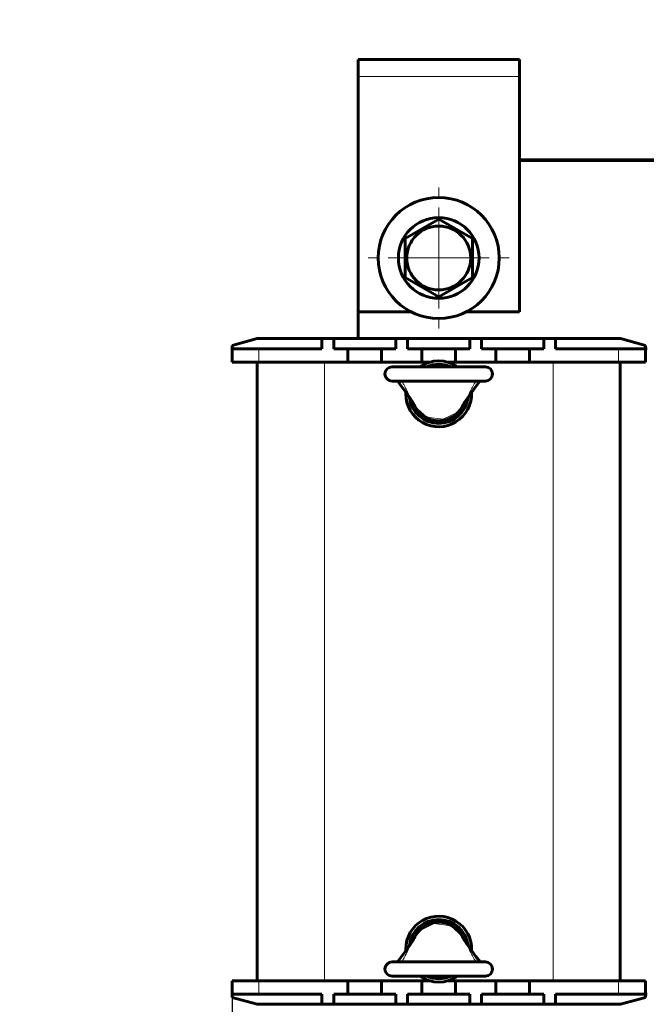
# Model space of a CAD drawing. Header units: millimetres. Extents: x 0 to 420, y 0 to 594.
# Tile 2 of 6: x 0 to 93, y 168 to 314. Entities that reach past the tile are written whole.
import ezdxf

# ---------------------------------------------------------------- set-up
doc = ezdxf.new("R2010")
doc.units = ezdxf.units.MM
for name, pattern in [('K5LT_AXLED', [12, 7.5, -1.5, 1.5, -1.5]), ('K5LT_BASIC', [0]), ('K5LT_THIN', [0])]:
    doc.linetypes.add(name, pattern=pattern)
doc.layers.add('Системный слой', color=7, linetype='Continuous')
doc.styles.add('KDIMTEXTSTYLE', font='GOST_AU.SHX', dxfattribs={"width": 0.96, "oblique": 15, "height": 5})
doc.dimstyles.new('KDIMSTYLE (1.00)', dxfattribs={"dimtxt": 5, "dimasz": 1, "dimexe": 2, "dimexo": 0, "dimgap": 1, "dimtad": 1, "dimtxsty": 'KDIMTEXTSTYLE', "dimsah": 1, "dimcen": 0, "dimdle": 1, "dimadec": 0, "dimazin": 0, "dimtfac": 0.667, "dimtmove": 0, "dimatfit": 3, "dimfxl": 1, "dimtvp": 1, "dimtolj": 1, "dimtzin": 0, "dimarcsym": 0})

# ---------------------------------------------------------------- blocks, each defined once
blk = doc.blocks.new('U4')
at = {"layer": 'Системный слой', "color": 150, "linetype": 'K5LT_BASIC', "lineweight": 60, "true_color": 0x0080ff}
for p, q in [((48.83, 171.17), (53.83, 171.17)), ((59.83, 171.17), (60.95, 171.17)), ((63.72, 171.17), (64.83, 171.17)), ((70.83, 171.17), (75.83, 171.17))]:
    blk.add_line(p, q, dxfattribs=at)
blk = doc.blocks.new('U5')
at = {"layer": 'Системный слой', "color": 150, "linetype": 'K5LT_BASIC', "lineweight": 60, "true_color": 0x0080ff}
for p, q in [((48.83, 263.17), (53.83, 263.17)), ((59.83, 263.17), (60.95, 263.17)), ((63.72, 263.17), (64.83, 263.17)), ((70.83, 263.17), (75.83, 263.17))]:
    blk.add_line(p, q, dxfattribs=at)
blk = doc.blocks.new('U8')
at = {"layer": 'Системный слой', "color": 150, "linetype": 'K5LT_BASIC', "lineweight": 60, "true_color": 0x0080ff}
for p, q in [((50.33, 270.67), (58.21, 270.67)), ((66.46, 270.67), (74.33, 270.67))]:
    blk.add_line(p, q, dxfattribs=at)
blk = doc.blocks.new('U9')
at = {"layer": 'Системный слой', "color": 150, "linetype": 'K5LT_BASIC', "lineweight": 60, "true_color": 0x0080ff}
for p, q in [((56.18, 260.37), (56.8, 259.55)), ((56.8, 259.55), (57.42, 258.7)), ((57.42, 258.7), (58.06, 257.8))]:
    blk.add_line(p, q, dxfattribs=at)
blk = doc.blocks.new('U10')
at = {"layer": 'Системный слой', "color": 150, "linetype": 'K5LT_BASIC', "lineweight": 60, "true_color": 0x0080ff}
for p, q in [((67.86, 259.55), (67.24, 258.7)), ((68.49, 260.37), (67.86, 259.55)), ((67.24, 258.7), (66.61, 257.8))]:
    blk.add_line(p, q, dxfattribs=at)
blk = doc.blocks.new('U11')
at = {"layer": 'Системный слой', "color": 150, "linetype": 'K5LT_BASIC', "lineweight": 60, "true_color": 0x0080ff}
for p, q in [((67.24, 175.64), (66.61, 176.53)), ((67.86, 174.78), (67.24, 175.64)), ((68.49, 173.97), (67.86, 174.78))]:
    blk.add_line(p, q, dxfattribs=at)
blk = doc.blocks.new('U12')
at = {"layer": 'Системный слой', "color": 150, "linetype": 'K5LT_BASIC', "lineweight": 60, "true_color": 0x0080ff}
for p, q in [((57.42, 175.63), (58.06, 176.53)), ((56.18, 173.97), (56.8, 174.78)), ((56.8, 174.78), (57.42, 175.63))]:
    blk.add_line(p, q, dxfattribs=at)
blk = doc.blocks.new('U17')
at = {"layer": 'Системный слой', "color": 150, "linetype": 'K5LT_BASIC', "lineweight": 60, "true_color": 0x0080ff}
for p, q in [((93.08, 265.17), (93.33, 265.17)), ((154.83, 265.17), (155.08, 265.17))]:
    blk.add_line(p, q, dxfattribs=at)
blk = doc.blocks.new('U28')
at = {"layer": 'Системный слой', "color": 150, "linetype": 'K5LT_BASIC', "lineweight": 60, "true_color": 0x0080ff}
for p, q in [((93.33, 169.17), (93.08, 169.17)), ((155.08, 169.17), (154.83, 169.17))]:
    blk.add_line(p, q, dxfattribs=at)
blk = doc.blocks.new('U29')
at = {"layer": 'Системный слой', "color": 150, "linetype": 'K5LT_BASIC', "lineweight": 60, "true_color": 0x0080ff}
for start, end in [(54.7187, 125.2813), (180, 2.4479), (177.5521, 180)]:
    blk.add_arc((62.33, 258.47), 4.9, start, end, dxfattribs=at)
blk = doc.blocks.new('U30')
at = {"layer": 'Системный слой', "color": 150, "linetype": 'K5LT_BASIC', "lineweight": 60, "true_color": 0x0080ff}
for start, end in [(357.5521, 180), (180, 182.4479), (234.7187, 305.2813)]:
    blk.add_arc((62.33, 175.87), 4.9, start, end, dxfattribs=at)
blk = doc.blocks.new('U31')
at = {"layer": 'Системный слой', "color": 150, "linetype": 'K5LT_BASIC', "lineweight": 60, "true_color": 0x0080ff}
for start, end in [(7.0448, 172.9551), (245.38, 294.62)]:
    blk.add_arc((62.33, 175.87), 4.4, start, end, dxfattribs=at)
blk = doc.blocks.new('U32')
at = {"layer": 'Системный слой', "color": 150, "linetype": 'K5LT_BASIC', "lineweight": 60, "true_color": 0x0080ff}
for start, end in [(65.38, 114.62), (187.0448, 352.9551)]:
    blk.add_arc((62.33, 258.47), 4.4, start, end, dxfattribs=at)
blk = doc.blocks.new('U35')
at = {"layer": 'Системный слой', "color": 7, "linetype": 'K5LT_THIN', "lineweight": 18}
for p, q in [((60.55, 255.01), (58.82, 256.55)), ((65.84, 256.55), (65.27, 255.8)), ((63.01, 254.67), (60.55, 255.01)), ((65.27, 255.8), (63.01, 254.67))]:
    blk.add_line(p, q, dxfattribs=at)
for centre, start, end in [((61.45, 258.01), 207.521, 209.0666), ((63.22, 258.01), 330.9338, 332.4786)]:
    blk.add_arc(centre, 3, start, end, dxfattribs=at)
blk = doc.blocks.new('U36')
at = {"layer": 'Системный слой', "color": 7, "linetype": 'K5LT_THIN', "lineweight": 18}
for p, q in [((59.39, 178.53), (61.65, 179.67)), ((61.65, 179.67), (64.12, 179.33)), ((64.12, 179.33), (65.84, 177.79)), ((58.82, 177.79), (59.39, 178.53))]:
    blk.add_line(p, q, dxfattribs=at)
for centre, start, end in [((61.45, 176.33), 150.9338, 152.4786), ((63.22, 176.33), 27.521, 29.0666)]:
    blk.add_arc(centre, 3, start, end, dxfattribs=at)
blk = doc.blocks.new('KDIMARROW_01')
at = {"layer": 'Системный слой'}
blk.add_hatch(color=0, dxfattribs=at).paths.add_polyline_path([(-7, -0.92), (0, 0), (-7, 0.92), (-6.3, 0)])
at = {"layer": 'Системный слой', "color": 0, "linetype": 'K5LT_THIN', "lineweight": 18}
for p, q in [((-6.3, 0), (-7, 0.92)), ((-7, 0.92), (0, 0)), ((0, 0), (-7, -0.92)), ((-7, -0.92), (-6.3, 0)), ((0, 0), (-1, 0))]:
    blk.add_line(p, q, dxfattribs=at)
blk = doc.blocks.new('U41')
at = {"layer": 'Системный слой', "color": 30, "linetype": 'K5LT_AXLED', "lineweight": 18, "true_color": 0xff8000}
for q in [(62.33, 289.67), (51.33, 278.67), (73.33, 278.67), (62.33, 267.67)]:
    blk.add_line((62.33, 278.67), q, dxfattribs=at)

msp = doc.modelspace()

# ---------------------------------------------------------------- linework, layer by layer
at = {"layer": 'Системный слой', "color": 150, "linetype": 'K5LT_BASIC', "lineweight": 60, "true_color": 0x0080ff}
for p, q in [((50.334, 308.166), (50.334, 305.666)), ((50.334, 308.166), (74.334, 308.166)), ((74.334, 305.666), (74.334, 308.166)), ((50.334, 305.666), (50.334, 270.666)), ((74.334, 270.666), (74.334, 305.666)), ((74.334, 293.266), (173.834, 293.266)), ((173.834, 293.166), (74.334, 293.166)), ((57.334, 281.553), (62.334, 284.44)), ((62.334, 284.44), (67.334, 281.553)), ((57.334, 275.779), (57.334, 281.553)), ((67.334, 281.553), (67.334, 275.779)), ((62.334, 272.893), (57.334, 275.779)), ((67.334, 275.779), (62.334, 272.893)), ((50.334, 270.666), (50.334, 266.666)), ((35.316, 266.666), (31.584, 265.666)), ((35.316, 266.666), (44.959, 266.666)), ((44.959, 266.666), (46.709, 266.666)), ((44.959, 265.166), (44.959, 266.666)), ((46.709, 265.166), (46.709, 266.666)), ((46.709, 266.666), (55.959, 266.666)), ((55.959, 265.166), (55.959, 266.666)), ((55.959, 266.666), (57.709, 266.666)), ((57.709, 266.666), (66.959, 266.666)), ((57.709, 265.166), (57.709, 266.666)), ((66.959, 265.166), (66.959, 266.666)), ((66.959, 266.666), (68.709, 266.666)), ((68.709, 266.666), (77.959, 266.666)), ((68.709, 265.166), (68.709, 266.666)), ((77.959, 266.666), (79.709, 266.666)), ((77.959, 265.166), (77.959, 266.666)), ((79.709, 266.666), (89.352, 266.666)), ((79.709, 265.166), (79.709, 266.666)), ((93.084, 265.666), (89.352, 266.666)), ((31.584, 265.166), (31.584, 265.666)), ((31.584, 265.166), (35.584, 265.166)), ((31.584, 263.166), (31.584, 265.166)), ((35.584, 265.166), (44.959, 265.166)), ((46.709, 265.166), (48.834, 265.166)), ((48.834, 265.166), (48.834, 263.166)), ((51.334, 265.166), (48.834, 265.166)), ((53.834, 265.166), (51.334, 265.166)), ((53.834, 263.166), (53.834, 265.166)), ((53.834, 265.166), (55.959, 265.166)), ((57.709, 265.166), (59.834, 265.166)), ((62.334, 265.166), (59.834, 265.166)), ((59.834, 265.166), (59.834, 263.166)), ((64.834, 265.166), (62.334, 265.166)), ((64.834, 263.166), (64.834, 265.166)), ((64.834, 265.166), (66.959, 265.166)), ((68.709, 265.166), (70.834, 265.166)), ((70.834, 265.166), (70.834, 263.166)), ((73.334, 265.166), (70.834, 265.166)), ((75.834, 265.166), (73.334, 265.166)), ((75.834, 263.166), (75.834, 265.166)), ((75.834, 265.166), (77.959, 265.166)), ((79.709, 265.166), (89.084, 265.166)), ((89.084, 265.166), (93.084, 265.166)), ((93.084, 265.166), (93.084, 265.666)), ((93.084, 263.166), (93.084, 265.166)), ((31.584, 263.166), (35.584, 263.166)), ((35.334, 171.166), (35.334, 263.166)), ((35.584, 263.166), (48.834, 263.166)), ((53.834, 263.166), (59.834, 263.166)), ((69.284, 262.466), (55.384, 262.466)), ((64.834, 263.166), (70.834, 263.166)), ((75.834, 263.166), (89.084, 263.166)), ((89.084, 263.166), (93.084, 263.166)), ((89.334, 171.166), (89.334, 263.166)), ((69.284, 260.366), (55.384, 260.366)), ((55.384, 173.966), (69.284, 173.966)), ((55.384, 171.866), (69.284, 171.866)), ((35.584, 171.166), (31.584, 171.166)), ((31.584, 171.166), (31.584, 169.166)), ((48.834, 171.166), (35.584, 171.166)), ((48.834, 171.166), (48.834, 169.166)), ((53.834, 169.166), (53.834, 171.166)), ((59.834, 171.166), (53.834, 171.166)), ((59.834, 171.166), (59.834, 169.166)), ((64.834, 169.166), (64.834, 171.166)), ((70.834, 171.166), (64.834, 171.166)), ((70.834, 171.166), (70.834, 169.166)), ((75.834, 169.166), (75.834, 171.166)), ((89.084, 171.166), (75.834, 171.166)), ((93.084, 171.166), (89.084, 171.166)), ((93.084, 171.166), (93.084, 169.166)), ((35.584, 169.166), (31.584, 169.166)), ((31.584, 169.166), (31.584, 168.666)), ((31.584, 168.666), (35.316, 167.666)), ((44.959, 169.166), (35.584, 169.166)), ((44.959, 169.166), (44.959, 167.666)), ((46.709, 169.166), (46.709, 167.666)), ((48.834, 169.166), (46.709, 169.166)), ((48.834, 169.166), (51.334, 169.166)), ((51.334, 169.166), (53.834, 169.166)), ((55.959, 169.166), (53.834, 169.166)), ((55.959, 169.166), (55.959, 167.666)), ((57.709, 169.166), (57.709, 167.666)), ((59.834, 169.166), (57.709, 169.166)), ((59.834, 169.166), (62.334, 169.166)), ((62.334, 169.166), (64.834, 169.166)), ((66.959, 169.166), (64.834, 169.166)), ((66.959, 169.166), (66.959, 167.666)), ((68.709, 169.166), (68.709, 167.666)), ((70.834, 169.166), (68.709, 169.166)), ((70.834, 169.166), (73.334, 169.166)), ((73.334, 169.166), (75.834, 169.166)), ((77.959, 169.166), (75.834, 169.166)), ((77.959, 169.166), (77.959, 167.666)), ((79.709, 169.166), (79.709, 167.666)), ((89.084, 169.166), (79.709, 169.166)), ((93.084, 169.166), (89.084, 169.166)), ((89.352, 167.666), (93.084, 168.666)), ((93.084, 169.166), (93.084, 168.666)), ((44.959, 167.666), (35.316, 167.666)), ((46.709, 167.666), (44.959, 167.666)), ((55.959, 167.666), (46.709, 167.666)), ((57.709, 167.666), (55.959, 167.666)), ((66.959, 167.666), (57.709, 167.666)), ((68.709, 167.666), (66.959, 167.666)), ((77.959, 167.666), (68.709, 167.666)), ((79.709, 167.666), (77.959, 167.666)), ((89.352, 167.666), (79.709, 167.666))]:
    msp.add_line(p, q, dxfattribs=at)
at = {"layer": 'Системный слой', "color": 7, "linetype": 'K5LT_THIN', "lineweight": 18}
for p, q in [((74.334, 305.666), (50.334, 305.666)), ((35.584, 263.166), (35.584, 265.166)), ((89.084, 263.166), (89.084, 265.166)), ((45.334, 171.166), (45.334, 263.166)), ((79.334, 171.166), (79.334, 263.166)), ((35.584, 171.166), (35.584, 169.166)), ((89.084, 171.166), (89.084, 169.166))]:
    msp.add_line(p, q, dxfattribs=at)
at = {"layer": 'Системный слой', "color": 150, "linetype": 'K5LT_BASIC', "lineweight": 60, "true_color": 0x0080ff}
for radius in [9, 6, 4.75]:
    msp.add_circle((62.334, 278.666), radius, dxfattribs=at)
for centre, radius, start, end in [((55.384, 261.416), 1.05, 90, 270), ((69.284, 261.416), 1.05, 270, 90), ((61.45, 258.006), 3.003, 207.52103, 209.06656), ((62.334, 258.466), 4, 207.52081, 332.47918), ((63.216, 258.006), 3.005, 330.93377, 332.47862), ((62.334, 175.866), 4, 27.52081, 152.47918), ((61.451, 176.326), 3.005, 150.93377, 152.47862), ((63.218, 176.327), 3.003, 27.52103, 29.06656), ((55.384, 172.916), 1.05, 90, 270), ((69.284, 172.916), 1.05, 270, 90)]:
    msp.add_arc(centre, radius, start, end, dxfattribs=at)
for points, knots in [([(56.856, 260.291), (56.844, 260.311), (56.822, 260.341), (56.793, 260.362), (56.777, 260.366), (56.771, 260.366)], [0, 0, 0, 0, 2.4967269, 4.4966787, 6, 6, 6, 6]), ([(67.811, 260.291), (67.823, 260.311), (67.846, 260.341), (67.874, 260.362), (67.89, 260.366), (67.896, 260.366)], [0, 0, 0, 0, 2.4967265, 4.4966783, 6, 6, 6, 6]), ([(58.786, 256.618), (58.707, 256.769), (58.625, 256.918), (58.453, 257.213), (58.363, 257.358), (58.26, 257.512), (58.253, 257.523), (58.227, 257.562), (58.208, 257.589), (58.173, 257.641), (58.155, 257.665), (58.122, 257.712), (58.106, 257.734), (58.08, 257.771), (58.069, 257.786), (58.058, 257.8)], [0, 0, 0, 0, 3.6, 3.6, 7.2, 7.2, 7.4863589, 7.4863589, 8.1780284, 8.1780284, 8.8068189, 8.8068189, 9.3784465, 9.3784465, 9.7592588, 9.7592588, 9.7592588, 9.7592588]), ([(65.881, 256.618), (65.916, 256.685), (65.952, 256.753), (66.053, 256.936), (66.119, 257.052), (66.276, 257.313), (66.369, 257.457), (66.481, 257.621), (66.497, 257.644), (66.535, 257.698), (66.557, 257.729), (66.589, 257.773), (66.599, 257.787), (66.609, 257.8)], [0, 0, 0, 0, 1.6102903, 1.6102903, 4.4282984, 4.4282984, 8.0282984, 8.0282984, 8.6097173, 8.6097173, 9.406986, 9.406986, 9.7593349, 9.7593349, 9.7593349, 9.7593349]), ([(58.786, 177.714), (58.751, 177.647), (58.715, 177.58), (58.614, 177.396), (58.548, 177.28), (58.391, 177.019), (58.299, 176.875), (58.186, 176.711), (58.17, 176.688), (58.132, 176.635), (58.11, 176.604), (58.078, 176.559), (58.068, 176.546), (58.058, 176.532)], [0, 0, 0, 0, 1.6102903, 1.6102903, 4.4282984, 4.4282984, 8.0282984, 8.0282984, 8.6097173, 8.6097173, 9.406986, 9.406986, 9.7593349, 9.7593349, 9.7593349, 9.7593349]), ([(65.881, 177.714), (65.96, 177.563), (66.042, 177.414), (66.214, 177.12), (66.305, 176.974), (66.407, 176.821), (66.415, 176.809), (66.44, 176.771), (66.459, 176.743), (66.495, 176.692), (66.512, 176.667), (66.545, 176.62), (66.561, 176.598), (66.587, 176.561), (66.598, 176.547), (66.609, 176.532)], [0, 0, 0, 0, 3.6, 3.6, 7.2, 7.2, 7.4863589, 7.4863589, 8.1780284, 8.1780284, 8.8068189, 8.8068189, 9.3784465, 9.3784465, 9.7592588, 9.7592588, 9.7592588, 9.7592588]), ([(56.856, 174.041), (56.844, 174.021), (56.822, 173.991), (56.793, 173.97), (56.777, 173.966), (56.771, 173.966)], [0, 0, 0, 0, 2.4967265, 4.4966783, 6, 6, 6, 6]), ([(67.811, 174.041), (67.823, 174.021), (67.846, 173.991), (67.874, 173.97), (67.89, 173.966), (67.896, 173.966)], [0, 0, 0, 0, 2.4967269, 4.4966787, 6, 6, 6, 6])]:
    msp.add_open_spline(points, degree=3, knots=knots, dxfattribs=at)
at = {"layer": 'Системный слой', "color": 7, "linetype": 'K5LT_THIN', "lineweight": 18}
for points, knots in [([(56.856, 260.291), (56.946, 260.144), (57.111, 259.867), (57.317, 259.487), (57.467, 259.196), (57.564, 258.996), (57.626, 258.862), (57.671, 258.763), (57.708, 258.681), (57.739, 258.608), (57.769, 258.538), (57.797, 258.47), (57.825, 258.402), (57.85, 258.34), (57.873, 258.281), (57.894, 258.226), (57.915, 258.171), (57.933, 258.123), (57.948, 258.079), (57.963, 258.038), (57.977, 257.998), (57.99, 257.961), (58.006, 257.915), (58.023, 257.871), (58.038, 257.834), (58.049, 257.814), (58.056, 257.804), (58.058, 257.8)], [0, 0, 0, 0, 4.6245081, 8.6500092, 11.6814488, 13.5780064, 14.8287163, 15.828633, 16.6561683, 17.4212949, 18.1167836, 18.885156, 19.6268035, 20.3408161, 20.9470814, 21.6005802, 22.2463034, 22.8474749, 23.3487218, 23.8710496, 24.3924837, 24.9179131, 25.3894807, 26.451759, 27.1143308, 27.6559944, 28, 28, 28, 28]), ([(67.811, 260.291), (67.372, 260.281), (66.546, 260.263), (65.356, 260.243), (63.37, 260.22), (61.39, 260.219), (59.427, 260.242), (58.199, 260.262), (57.355, 260.28), (56.856, 260.291)], [0, 0, 0, 0, 1.2013402, 2.2627918, 3.2597433, 6.6388614, 7.6867363, 8.635352, 10, 10, 10, 10]), ([(67.811, 260.291), (67.721, 260.144), (67.557, 259.867), (67.35, 259.487), (67.2, 259.196), (67.104, 258.996), (67.041, 258.862), (66.996, 258.763), (66.959, 258.681), (66.928, 258.608), (66.898, 258.538), (66.87, 258.47), (66.842, 258.402), (66.817, 258.34), (66.794, 258.281), (66.773, 258.226), (66.753, 258.171), (66.735, 258.123), (66.719, 258.079), (66.704, 258.038), (66.69, 257.998), (66.677, 257.961), (66.661, 257.915), (66.644, 257.871), (66.629, 257.834), (66.618, 257.814), (66.612, 257.804), (66.609, 257.8)], [0, 0, 0, 0, 4.6245196, 8.6500297, 11.6814718, 13.5780252, 14.8287287, 15.828641, 16.6561751, 17.4213018, 18.1167932, 18.8851578, 19.626796, 20.3407969, 20.9470598, 21.6005523, 22.246269, 22.8474346, 23.3486812, 23.8710075, 24.3924389, 24.9178653, 25.3894317, 26.4517122, 27.1142866, 27.6559659, 28, 28, 28, 28]), ([(56.856, 174.041), (56.914, 174.136), (57.02, 174.314), (57.164, 174.563), (57.275, 174.769), (57.365, 174.938), (57.436, 175.075), (57.495, 175.194), (57.544, 175.296), (57.588, 175.387), (57.626, 175.47), (57.664, 175.554), (57.702, 175.639), (57.74, 175.726), (57.773, 175.804), (57.802, 175.875), (57.829, 175.939), (57.853, 176), (57.875, 176.056), (57.894, 176.106), (57.911, 176.152), (57.927, 176.193), (57.941, 176.233), (57.955, 176.272), (57.969, 176.311), (57.987, 176.36), (58.002, 176.406), (58.018, 176.447), (58.028, 176.474), (58.038, 176.496), (58.047, 176.515), (58.054, 176.526), (58.058, 176.532)], [0, 0, 0, 0, 3.5188102, 6.5562711, 9.1123828, 10.9977414, 12.6936962, 14.0715148, 15.3206008, 16.3912557, 17.3980618, 18.341019, 19.4658512, 20.5415243, 21.5717845, 22.410625, 23.2390733, 24.0494486, 24.7867771, 25.4675018, 26.095557, 26.6672914, 27.2177647, 27.8148692, 28.3937362, 28.9670203, 30.133094, 30.7652213, 31.3425617, 31.8506812, 32.3962776, 33, 33, 33, 33]), ([(67.811, 174.041), (67.721, 174.188), (67.557, 174.466), (67.35, 174.845), (67.2, 175.136), (67.104, 175.336), (67.041, 175.47), (66.996, 175.569), (66.959, 175.652), (66.928, 175.724), (66.898, 175.794), (66.87, 175.862), (66.842, 175.93), (66.817, 175.993), (66.794, 176.051), (66.773, 176.107), (66.753, 176.161), (66.735, 176.209), (66.719, 176.253), (66.704, 176.294), (66.69, 176.334), (66.677, 176.371), (66.661, 176.417), (66.644, 176.461), (66.629, 176.498), (66.618, 176.518), (66.612, 176.528), (66.609, 176.532)], [0, 0, 0, 0, 4.6245081, 8.6500092, 11.6814488, 13.5780064, 14.8287163, 15.828633, 16.6561683, 17.4212949, 18.1167836, 18.885156, 19.6268035, 20.3408161, 20.9470814, 21.6005802, 22.2463034, 22.8474749, 23.3487218, 23.8710496, 24.3924837, 24.9179131, 25.3894807, 26.451759, 27.1143308, 27.6559944, 28, 28, 28, 28]), ([(56.856, 174.041), (57.295, 174.051), (58.121, 174.069), (59.312, 174.089), (61.297, 174.112), (63.278, 174.113), (65.24, 174.091), (66.468, 174.071), (67.313, 174.053), (67.811, 174.041)], [0, 0, 0, 0, 1.2013402, 2.2627918, 3.2597433, 6.6388614, 7.6867363, 8.635352, 10, 10, 10, 10])]:
    msp.add_open_spline(points, degree=3, knots=knots, dxfattribs=at)

# ---------------------------------------------------------------- block references
at = {"layer": 'Системный слой'}
for name in ['U41', 'U8', 'U17', 'U29', 'U5', 'U32', 'U9', 'U10', 'U35', 'U30', 'U31', 'U36', 'U12', 'U11', 'U4', 'U28']:
    msp.add_blockref(name, (0, 0), dxfattribs=at)

# ---------------------------------------------------------------- dimensions: what is measured, and where the dimension line sits
at = {"layer": 'Системный слой', "color": 7}
msp.add_linear_dim(base=(31.584, 113.774), p1=(216.584, 170.166), p2=(31.584, 170.166), location=(124.084, 113.774), text='\\H10.0;\\W0.965;\\Q15;\\H10.0;\\W0.965;\\Q15;\\Q15;Ш', dimstyle='KDIMSTYLE (1.00)', override={"dimexo": 0, "dimblk1": 'KDIMARROW_01', "dimblk2": 'KDIMARROW_01', "dimse1": 0, "dimse2": 0, "dimclrt": 7, "dimtolj": 1}, dxfattribs=at).render()

doc.saveas('drawing.dxf')
